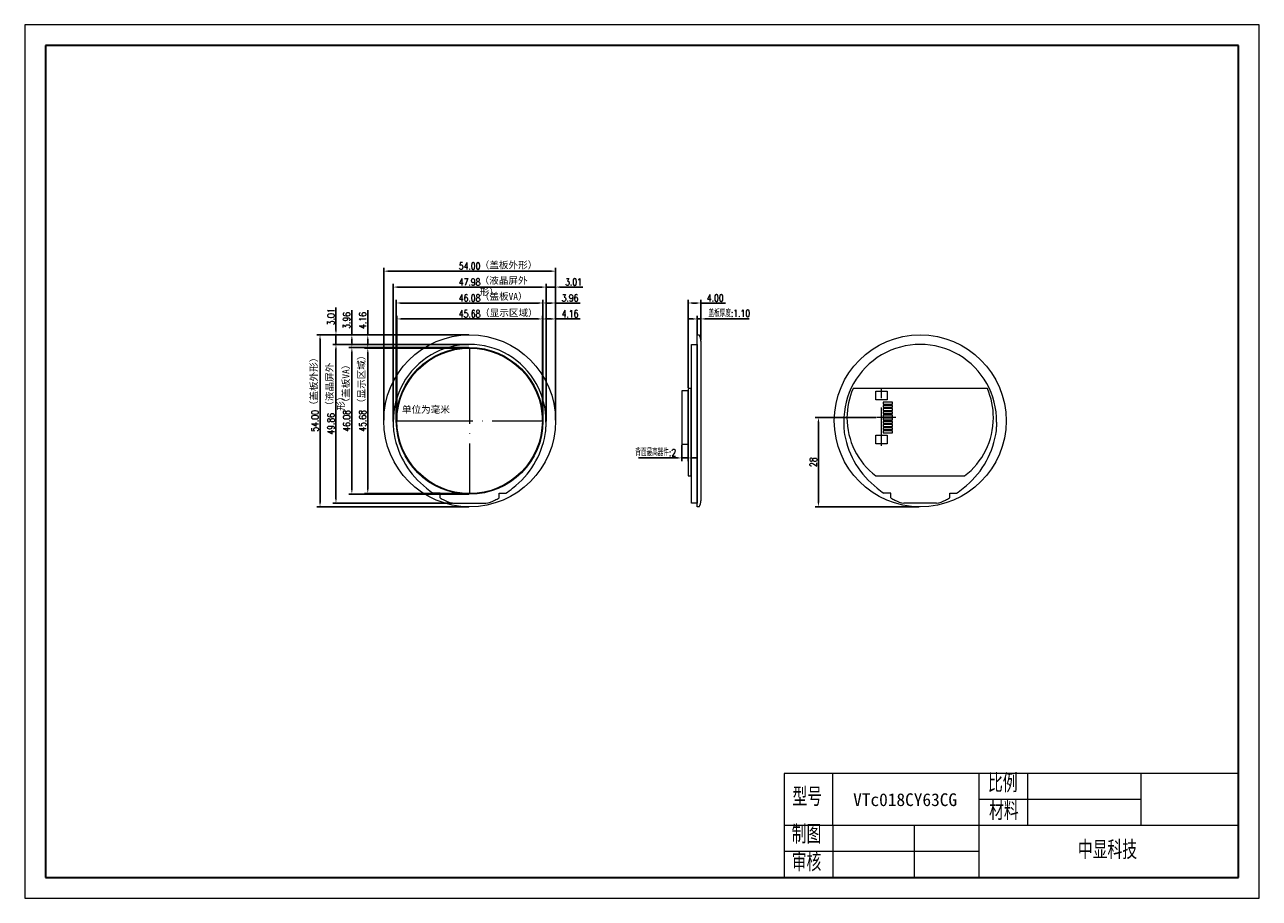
# Model space of a CAD drawing. Header units: millimetres. Extents: x 3408 to 3796, y -2136 to -1861.
import ezdxf

# ---------------------------------------------------------------- set-up
doc = ezdxf.new("R2010")
doc.units = ezdxf.units.MM
doc.header["$PDSIZE"] = -5
doc.linetypes.add('ACAD_ISO02W100', pattern=[15, 12, -3])
doc.linetypes.add('ACAD_ISO04W100', pattern=[30, 24, -3, 0, -3])
doc.layers.get('0').update_dxf_attribs({"lineweight": 18})
doc.layers.get('Defpoints').update_dxf_attribs({"lineweight": 18})
doc.layers.add('', color=7, linetype='Continuous')
for name, color, linetype, lineweight in [('thick', 7, 'Continuous', 30), ('thin', 7, 'Continuous', 18), ('粗实线层', 7, 'Continuous', 35), ('细实线层', 7, 'Continuous', 18), ('虚线', 7, 'ACAD_ISO02W100', 18)]:
    doc.layers.add(name, color=color, linetype=linetype, lineweight=lineweight)
doc.styles.add('ROMANS', font='romans.shx', dxfattribs={"width": 0.8, "bigfont": 'gbcbig.shx'})
doc.styles.get("Standard").update_dxf_attribs({"font": 'txt.shx', "bigfont": 'gbcbig.shx'})
doc.styles.add('宋体', font='SimSun.ttf')
doc.styles.add('机械字体', font='SimSun.ttf', dxfattribs={"width": 0.67})
doc.dimstyles.new('ISO-25$0', dxfattribs={"dimscale": 0.8, "dimtxt": 2.75, "dimasz": 1.7, "dimexe": 1.25, "dimexo": 0.3, "dimtad": 1, "dimzin": 0, "dimdsep": 46, "dimtxsty": 'ROMANS', "dimcen": 2, "dimdle": 3.4, "dimclrd": 256, "dimclre": 256, "dimclrt": 256, "dimadec": 0, "dimazin": 0, "dimtfac": 1, "dimtmove": 0, "dimatfit": 3, "dimfxl": 0, "dimtolj": 1, "dimarcsym": 0})

# ---------------------------------------------------------------- blocks, each defined once
blk = doc.blocks.new('$CAXA_FRAME_13B17AC1$')
at = {"layer": '粗实线层'}
for p, q in [((-287, 200), (-287, -200)), ((287, 200), (-287, 200)), ((287, -200), (287, 200)), ((-287, -200), (287, -200))]:
    blk.add_line(p, q, dxfattribs=at)
at = {"layer": '细实线层'}
for p, q in [((297, 210), (-297, 210)), ((-297, 210), (-297, -210)), ((297, -210), (297, 210)), ((-297, -210), (297, -210))]:
    blk.add_line(p, q, dxfattribs=at)
blk = doc.blocks.new('*D10')
at = {"lineweight": -2}
for p, q in [((3521.09, -1985.58), (3521.09, -1937.82)), ((3522.45, -1938.82), (3573.73, -1938.82)), ((3575.09, -1985.58), (3575.09, -1937.82))]:
    blk.add_line(p, q, dxfattribs=at)
at = {"lineweight": 0}
for points in [[(3522.45, -1938.6), (3522.45, -1939.05), (3521.09, -1938.82)], [(3573.73, -1938.6), (3573.73, -1939.05), (3575.09, -1938.82)]]:
    blk.add_solid(points, dxfattribs=at)
at = {"layer": 'Defpoints', "color": 0, "lineweight": 0}
for p in [(3575.09, -1938.82), (3521.09, -1985.82), (3575.09, -1985.82)]:
    blk.add_point(p, dxfattribs=at)
at = {"lineweight": 0, "insert": (3548.09, -1937.22), "char_height": 2.2, "attachment_point": 5, "style": 'ROMANS'}
blk.add_mtext('\\A1;54.00', dxfattribs=at)
blk = doc.blocks.new('*D15')
at = {"lineweight": -2}
for p, q in [((3525.05, -1985.58), (3525.05, -1947.82)), ((3526.41, -1948.82), (3569.77, -1948.82)), ((3571.13, -1985.58), (3571.13, -1947.82))]:
    blk.add_line(p, q, dxfattribs=at)
at = {"lineweight": 0}
for points in [[(3526.41, -1948.6), (3526.41, -1949.05), (3525.05, -1948.82)], [(3569.77, -1948.6), (3569.77, -1949.05), (3571.13, -1948.82)]]:
    blk.add_solid(points, dxfattribs=at)
at = {"layer": 'Defpoints', "color": 0, "lineweight": 0}
for p in [(3571.13, -1948.82), (3525.05, -1985.82), (3571.13, -1985.82)]:
    blk.add_point(p, dxfattribs=at)
at = {"lineweight": 0, "insert": (3548.09, -1947.22), "char_height": 2.2, "attachment_point": 5, "style": 'ROMANS'}
blk.add_mtext('\\A1;46.08', dxfattribs=at)
blk = doc.blocks.new('*D14')
at = {"lineweight": -2}
for p, q in [((3525.25, -1985.58), (3525.25, -1952.82)), ((3526.61, -1953.82), (3569.58, -1953.82)), ((3570.94, -1985.58), (3570.94, -1952.82))]:
    blk.add_line(p, q, dxfattribs=at)
at = {"lineweight": 0}
for points in [[(3526.61, -1953.6), (3526.61, -1954.05), (3525.25, -1953.82)], [(3569.58, -1953.6), (3569.58, -1954.05), (3570.94, -1953.82)]]:
    blk.add_solid(points, dxfattribs=at)
at = {"layer": 'Defpoints', "color": 0, "lineweight": 0}
for p in [(3570.94, -1953.82), (3525.25, -1985.82), (3570.94, -1985.82)]:
    blk.add_point(p, dxfattribs=at)
at = {"lineweight": 0, "insert": (3548.09, -1952.22), "char_height": 2.2, "attachment_point": 5, "style": 'ROMANS'}
blk.add_mtext('\\A1;45.68', dxfattribs=at)
blk = doc.blocks.new('*D13')
at = {"lineweight": -2}
for p, q in [((3524.1, -1986.01), (3524.1, -1942.82)), ((3572.09, -1986.01), (3572.09, -1942.82)), ((3525.46, -1943.82), (3570.73, -1943.82))]:
    blk.add_line(p, q, dxfattribs=at)
at = {"lineweight": 0}
for points in [[(3525.46, -1943.6), (3525.46, -1944.05), (3524.1, -1943.82)], [(3570.73, -1943.6), (3570.73, -1944.05), (3572.09, -1943.82)]]:
    blk.add_solid(points, dxfattribs=at)
at = {"layer": 'Defpoints', "color": 0, "lineweight": 0}
for p in [(3572.09, -1943.82), (3524.1, -1986.25), (3572.09, -1986.25)]:
    blk.add_point(p, dxfattribs=at)
at = {"lineweight": 0, "insert": (3548.09, -1942.22), "char_height": 2.2, "attachment_point": 5, "style": 'ROMANS'}
blk.add_mtext('\\A1;47.98', dxfattribs=at)
blk = doc.blocks.new('*D12')
at = {"lineweight": -2}
for p, q in [((3547.85, -1958.82), (3500.09, -1958.82)), ((3501.09, -1960.18), (3501.09, -2011.46)), ((3547.85, -2012.82), (3500.09, -2012.82))]:
    blk.add_line(p, q, dxfattribs=at)
at = {"lineweight": 0}
for points in [[(3500.87, -1960.18), (3501.32, -1960.18), (3501.09, -1958.82)], [(3500.87, -2011.46), (3501.32, -2011.46), (3501.09, -2012.82)]]:
    blk.add_solid(points, dxfattribs=at)
at = {"layer": 'Defpoints', "color": 0, "lineweight": 0}
for p in [(3548.09, -1958.82), (3501.09, -2012.82), (3548.09, -2012.82)]:
    blk.add_point(p, dxfattribs=at)
at = {"lineweight": 0, "insert": (3499.49, -1985.82), "char_height": 2.2, "attachment_point": 5, "rotation": 90, "style": 'ROMANS'}
blk.add_mtext('\\A1;54.00', dxfattribs=at)
blk = doc.blocks.new('*D17')
at = {"lineweight": -2}
for p, q in [((3547.85, -1961.83), (3505.09, -1961.83)), ((3506.09, -2010.32), (3506.09, -1963.19)), ((3542.74, -2011.68), (3505.09, -2011.68))]:
    blk.add_line(p, q, dxfattribs=at)
at = {"lineweight": 0}
for points in [[(3505.87, -1963.19), (3506.32, -1963.19), (3506.09, -1961.83)], [(3505.87, -2010.32), (3506.32, -2010.32), (3506.09, -2011.68)]]:
    blk.add_solid(points, dxfattribs=at)
at = {"layer": 'Defpoints', "color": 0, "lineweight": 0}
for p in [(3506.09, -1961.83), (3548.09, -1961.83), (3542.98, -2011.68)]:
    blk.add_point(p, dxfattribs=at)
at = {"lineweight": 0, "insert": (3504.49, -1986.76), "char_height": 2.2, "attachment_point": 5, "rotation": 90, "style": 'ROMANS'}
blk.add_mtext('\\A1;49.86', dxfattribs=at)
blk = doc.blocks.new('*D11')
at = {"lineweight": -2}
for p, q in [((3547.85, -1962.78), (3510.09, -1962.78)), ((3511.09, -1964.14), (3511.09, -2007.5)), ((3547.85, -2008.86), (3510.09, -2008.86))]:
    blk.add_line(p, q, dxfattribs=at)
at = {"lineweight": 0}
for points in [[(3510.87, -1964.14), (3511.32, -1964.14), (3511.09, -1962.78)], [(3510.87, -2007.5), (3511.32, -2007.5), (3511.09, -2008.86)]]:
    blk.add_solid(points, dxfattribs=at)
at = {"layer": 'Defpoints', "color": 0, "lineweight": 0}
for p in [(3548.09, -1962.78), (3511.09, -2008.86), (3548.09, -2008.86)]:
    blk.add_point(p, dxfattribs=at)
at = {"lineweight": 0, "insert": (3509.49, -1985.82), "char_height": 2.2, "attachment_point": 5, "rotation": 90, "style": 'ROMANS'}
blk.add_mtext('\\A1;46.08', dxfattribs=at)
blk = doc.blocks.new('*D16')
at = {"lineweight": -2}
for p, q in [((3547.85, -1962.98), (3515.09, -1962.98)), ((3516.09, -1964.34), (3516.09, -2007.3)), ((3547.85, -2008.66), (3515.09, -2008.66))]:
    blk.add_line(p, q, dxfattribs=at)
at = {"lineweight": 0}
for points in [[(3515.87, -1964.34), (3516.32, -1964.34), (3516.09, -1962.98)], [(3515.87, -2007.3), (3516.32, -2007.3), (3516.09, -2008.66)]]:
    blk.add_solid(points, dxfattribs=at)
at = {"layer": 'Defpoints', "color": 0, "lineweight": 0}
for p in [(3548.09, -1962.98), (3516.09, -2008.66), (3548.09, -2008.66)]:
    blk.add_point(p, dxfattribs=at)
at = {"lineweight": 0, "insert": (3514.49, -1985.82), "char_height": 2.2, "attachment_point": 5, "rotation": 90, "style": 'ROMANS'}
blk.add_mtext('\\A1;45.68', dxfattribs=at)
blk = doc.blocks.new('*D18')
at = {"lineweight": -2}
for p, q in [((3618.26, -1953.82), (3616.9, -1953.82)), ((3619.62, -1958.82), (3619.62, -1952.82)), ((3619.62, -1953.82), (3620.72, -1953.82)), ((3620.72, -1960.52), (3620.72, -1952.82)), ((3622.08, -1953.82), (3635.92, -1953.82))]:
    blk.add_line(p, q, dxfattribs=at)
at = {"lineweight": 0}
for points in [[(3618.26, -1953.6), (3618.26, -1954.05), (3619.62, -1953.82)], [(3622.08, -1953.6), (3622.08, -1954.05), (3620.72, -1953.82)]]:
    blk.add_solid(points, dxfattribs=at)
at = {"layer": 'Defpoints', "color": 0, "lineweight": 0}
for p in [(3620.72, -1953.82), (3619.62, -1959.06), (3620.72, -1960.76)]:
    blk.add_point(p, dxfattribs=at)
at = {"lineweight": 0, "insert": (3629.68, -1952.11), "char_height": 2.2, "attachment_point": 5, "style": 'ROMANS'}
blk.add_mtext('\\A1;盖板厚度:1.10', dxfattribs=at)
blk = doc.blocks.new('*D19')
at = {"lineweight": -2}
for p, q in [((3616.72, -1975.44), (3616.72, -1947.82)), ((3618.08, -1948.82), (3619.36, -1948.82)), ((3620.72, -1954.7), (3620.72, -1947.82)), ((3620.72, -1948.82), (3628.44, -1948.82))]:
    blk.add_line(p, q, dxfattribs=at)
at = {"lineweight": 0}
for points in [[(3618.08, -1948.6), (3618.08, -1949.05), (3616.72, -1948.82)], [(3619.36, -1948.6), (3619.36, -1949.05), (3620.72, -1948.82)]]:
    blk.add_solid(points, dxfattribs=at)
at = {"layer": 'Defpoints', "color": 0, "lineweight": 0}
for p in [(3620.72, -1948.82), (3620.72, -1954.94), (3616.72, -1975.68)]:
    blk.add_point(p, dxfattribs=at)
at = {"lineweight": 0, "insert": (3625.26, -1947.22), "char_height": 2.2, "attachment_point": 5, "style": 'ROMANS'}
blk.add_mtext('\\A1;4.00', dxfattribs=at)
blk = doc.blocks.new('*D20')
at = {"lineweight": -2}
for p, q in [((3614.72, -1993.38), (3614.72, -1998.47)), ((3616.72, -1993.14), (3616.72, -1998.47)), ((3613.36, -1997.47), (3601.15, -1997.47)), ((3616.72, -1997.47), (3614.72, -1997.47)), ((3618.08, -1997.47), (3619.44, -1997.47))]:
    blk.add_line(p, q, dxfattribs=at)
at = {"lineweight": 0}
for points in [[(3613.36, -1997.25), (3613.36, -1997.7), (3614.72, -1997.47)], [(3618.08, -1997.25), (3618.08, -1997.7), (3616.72, -1997.47)]]:
    blk.add_solid(points, dxfattribs=at)
at = {"layer": 'Defpoints', "color": 0, "lineweight": 0}
for p in [(3614.72, -1993.14), (3616.72, -1992.9), (3614.72, -1997.47)]:
    blk.add_point(p, dxfattribs=at)
at = {"lineweight": 0, "insert": (3606.57, -1995.79), "char_height": 2.2, "attachment_point": 5, "style": 'ROMANS'}
blk.add_mtext('\\A1;背面最高器件:2', dxfattribs=at)
blk = doc.blocks.new('10')
at = {"layer": '虚线', "lineweight": 0}
for p, q in [((0, 4.45), (0, -1.49)), ((8.91, 0), (-9.07, 0))]:
    blk.add_line(p, q, dxfattribs=at)
at = {"layer": '虚线', "lineweight": 0, "ltscale": 0.5}
for points in [[(-8.3, 1.8), (-5.5, 1.8), (-5.5, -1.8), (-8.3, -1.8)], [(-4.22, 3.45), (-4.77, 3.45), (-4.77, 0.55), (-4.22, 0.55)], [(-3.22, 3.45), (-3.77, 3.45), (-3.77, 0.55), (-3.22, 0.55)], [(-2.22, 3.45), (-2.77, 3.45), (-2.77, 0.55), (-2.22, 0.55)], [(-1.22, 3.45), (-1.77, 3.45), (-1.77, 0.55), (-1.22, 0.55)], [(-0.22, 3.45), (-0.77, 3.45), (-0.77, 0.55), (-0.22, 0.55)], [(0.78, 3.45), (0.23, 3.45), (0.23, 0.55), (0.78, 0.55)], [(1.78, 3.45), (1.23, 3.45), (1.23, 0.55), (1.78, 0.55)], [(2.78, 3.45), (2.23, 3.45), (2.23, 0.55), (2.78, 0.55)], [(3.78, 3.45), (3.23, 3.45), (3.23, 0.55), (3.78, 0.55)], [(4.78, 3.45), (4.23, 3.45), (4.23, 0.55), (4.78, 0.55)], [(5.5, 1.8), (8.3, 1.8), (8.3, -1.8), (5.5, -1.8)]]:
    blk.add_lwpolyline(points, close=True, dxfattribs=at)
blk = doc.blocks.new('*D22')
at = {"lineweight": -2}
for p, q in [((3675.78, -1984.76), (3656.67, -1984.76)), ((3657.67, -1986.12), (3657.67, -2011.46)), ((3689.37, -2012.82), (3656.67, -2012.82))]:
    blk.add_line(p, q, dxfattribs=at)
at = {"lineweight": 0}
for points in [[(3657.45, -1986.12), (3657.9, -1986.12), (3657.67, -1984.76)], [(3657.45, -2011.46), (3657.9, -2011.46), (3657.67, -2012.82)]]:
    blk.add_solid(points, dxfattribs=at)
at = {"layer": 'Defpoints', "color": 0, "lineweight": 0}
for p in [(3676.02, -1984.76), (3657.67, -2012.82), (3689.61, -2012.82)]:
    blk.add_point(p, dxfattribs=at)
at = {"lineweight": 0, "insert": (3656.07, -1998.79), "char_height": 2.2, "attachment_point": 5, "rotation": 90, "style": 'ROMANS'}
blk.add_mtext('\\A1;28', dxfattribs=at)
blk = doc.blocks.new('*D23')
at = {"lineweight": -2}
for p, q in [((3516.09, -1958.82), (3516.09, -1951.1)), ((3517.74, -1958.82), (3515.09, -1958.82)), ((3516.09, -1961.62), (3516.09, -1960.18)), ((3517.39, -1962.98), (3515.09, -1962.98))]:
    blk.add_line(p, q, dxfattribs=at)
at = {"lineweight": 0}
for points in [[(3515.87, -1960.18), (3516.32, -1960.18), (3516.09, -1958.82)], [(3515.87, -1961.62), (3516.32, -1961.62), (3516.09, -1962.98)]]:
    blk.add_solid(points, dxfattribs=at)
at = {"layer": 'Defpoints', "color": 0, "lineweight": 0}
for p in [(3516.09, -1958.82), (3517.98, -1958.82), (3517.63, -1962.98)]:
    blk.add_point(p, dxfattribs=at)
at = {"lineweight": 0, "insert": (3514.49, -1954.28), "char_height": 2.2, "attachment_point": 5, "rotation": 90, "style": 'ROMANS'}
blk.add_mtext('\\A1;4.16', dxfattribs=at)
blk = doc.blocks.new('*D24')
at = {"lineweight": -2}
for p, q in [((3511.09, -1958.82), (3511.09, -1951.1)), ((3512.69, -1958.82), (3510.09, -1958.82)), ((3511.09, -1961.42), (3511.09, -1960.18)), ((3512.46, -1962.78), (3510.09, -1962.78))]:
    blk.add_line(p, q, dxfattribs=at)
at = {"lineweight": 0}
for points in [[(3510.87, -1960.18), (3511.32, -1960.18), (3511.09, -1958.82)], [(3510.87, -1961.42), (3511.32, -1961.42), (3511.09, -1962.78)]]:
    blk.add_solid(points, dxfattribs=at)
at = {"layer": 'Defpoints', "color": 0, "lineweight": 0}
for p in [(3511.09, -1958.82), (3512.93, -1958.82), (3512.7, -1962.78)]:
    blk.add_point(p, dxfattribs=at)
at = {"lineweight": 0, "insert": (3509.49, -1954.28), "char_height": 2.2, "attachment_point": 5, "rotation": 90, "style": 'ROMANS'}
blk.add_mtext('\\A1;3.96', dxfattribs=at)
blk = doc.blocks.new('*D25')
at = {"lineweight": -2}
for p, q in [((3506.09, -1957.46), (3506.09, -1950.24)), ((3507.07, -1958.82), (3505.09, -1958.82)), ((3506.09, -1961.83), (3506.09, -1958.82)), ((3507.12, -1961.83), (3505.09, -1961.83)), ((3506.09, -1963.19), (3506.09, -1964.55))]:
    blk.add_line(p, q, dxfattribs=at)
at = {"lineweight": 0}
for points in [[(3505.87, -1957.46), (3506.32, -1957.46), (3506.09, -1958.82)], [(3505.87, -1963.19), (3506.32, -1963.19), (3506.09, -1961.83)]]:
    blk.add_solid(points, dxfattribs=at)
at = {"layer": 'Defpoints', "color": 0, "lineweight": 0}
for p in [(3506.09, -1958.82), (3507.31, -1958.82), (3507.36, -1961.83)]:
    blk.add_point(p, dxfattribs=at)
at = {"lineweight": 0, "insert": (3504.49, -1953.17), "char_height": 2.2, "attachment_point": 5, "rotation": 90, "style": 'ROMANS'}
blk.add_mtext('\\A1;3.01', dxfattribs=at)
blk = doc.blocks.new('*D26')
at = {"lineweight": -2}
for p, q in [((3570.94, -1954.8), (3570.94, -1952.82)), ((3572.3, -1953.82), (3573.73, -1953.82)), ((3575.09, -1954.66), (3575.09, -1952.82)), ((3575.09, -1953.82), (3582.82, -1953.82))]:
    blk.add_line(p, q, dxfattribs=at)
at = {"lineweight": 0}
for points in [[(3572.3, -1953.6), (3572.3, -1954.05), (3570.94, -1953.82)], [(3573.73, -1953.6), (3573.73, -1954.05), (3575.09, -1953.82)]]:
    blk.add_solid(points, dxfattribs=at)
at = {"layer": 'Defpoints', "color": 0, "lineweight": 0}
for p in [(3575.09, -1953.82), (3575.09, -1954.9), (3570.94, -1955.04)]:
    blk.add_point(p, dxfattribs=at)
at = {"lineweight": 0, "insert": (3579.64, -1952.22), "char_height": 2.2, "attachment_point": 5, "style": 'ROMANS'}
blk.add_mtext('\\A1;4.16', dxfattribs=at)
blk = doc.blocks.new('*D27')
at = {"lineweight": -2}
for p, q in [((3571.13, -1949.27), (3571.13, -1947.82)), ((3572.49, -1948.82), (3573.73, -1948.82)), ((3575.09, -1949.39), (3575.09, -1947.82)), ((3575.09, -1948.82), (3582.82, -1948.82))]:
    blk.add_line(p, q, dxfattribs=at)
at = {"lineweight": 0}
for points in [[(3572.49, -1948.6), (3572.49, -1949.05), (3571.13, -1948.82)], [(3573.73, -1948.6), (3573.73, -1949.05), (3575.09, -1948.82)]]:
    blk.add_solid(points, dxfattribs=at)
at = {"layer": 'Defpoints', "color": 0, "lineweight": 0}
for p in [(3571.13, -1949.51), (3575.09, -1948.82), (3575.09, -1949.63)]:
    blk.add_point(p, dxfattribs=at)
at = {"lineweight": 0, "insert": (3579.64, -1947.22), "char_height": 2.2, "attachment_point": 5, "style": 'ROMANS'}
blk.add_mtext('\\A1;3.96', dxfattribs=at)
blk = doc.blocks.new('*D28')
at = {"lineweight": -2}
for p, q in [((3572.09, -1944.79), (3572.09, -1942.82)), ((3575.09, -1944.57), (3575.09, -1942.82)), ((3570.73, -1943.82), (3569.37, -1943.82)), ((3572.09, -1943.82), (3575.09, -1943.82)), ((3576.45, -1943.82), (3583.68, -1943.82))]:
    blk.add_line(p, q, dxfattribs=at)
at = {"lineweight": 0}
for points in [[(3570.73, -1943.6), (3570.73, -1944.05), (3572.09, -1943.82)], [(3576.45, -1943.6), (3576.45, -1944.05), (3575.09, -1943.82)]]:
    blk.add_solid(points, dxfattribs=at)
at = {"layer": 'Defpoints', "color": 0, "lineweight": 0}
for p in [(3572.09, -1945.03), (3575.09, -1943.82), (3575.09, -1944.81)]:
    blk.add_point(p, dxfattribs=at)
at = {"lineweight": 0, "insert": (3580.74, -1942.22), "char_height": 2.2, "attachment_point": 5, "style": 'ROMANS'}
blk.add_mtext('\\A1;3.01', dxfattribs=at)

msp = doc.modelspace()

# ---------------------------------------------------------------- linework, layer by layer
at = {"layer": '', "linetype": 'Continuous', "lineweight": 0}
for p, q in [((3619.618, -1958.822), (3620.218, -1958.822)), ((3619.618, -2012.822), (3619.618, -1958.822)), ((3620.718, -1960.762), (3620.718, -2010.882)), ((3620.218, -2012.822), (3619.618, -2012.822))]:
    msp.add_line(p, q, dxfattribs=at)
at = {"layer": '', "lineweight": 0}
for p, q in [((3524.103, -1986.253), (3524.111, -1987.725)), ((3524.103, -1986.253), (3524.111, -1987.725)), ((3572.085, -1986.253), (3572.078, -1987.725)), ((3665.663, -1986.253), (3665.67, -1987.725)), ((3713.645, -1986.253), (3713.638, -1987.725)), ((3713.645, -1986.253), (3713.638, -1987.725)), ((3538.831, -2008.571), (3536.698, -2008.571)), ((3538.831, -2009.971), (3538.831, -2008.571)), ((3557.358, -2009.971), (3557.358, -2008.571)), ((3557.358, -2008.571), (3559.49, -2008.571)), ((3680.39, -2008.571), (3678.258, -2008.571)), ((3680.39, -2009.971), (3680.39, -2008.571)), ((3698.917, -2009.971), (3698.917, -2008.571)), ((3698.917, -2008.571), (3701.05, -2008.571)), ((3542.976, -2011.684), (3553.213, -2011.684)), ((3694.772, -2011.684), (3684.535, -2011.684))]:
    msp.add_line(p, q, dxfattribs=at)
at = {"layer": '', "linetype": 'Continuous', "lineweight": 0}
for centre in [(3548.094, -1985.822), (3689.654, -1985.822)]:
    msp.add_circle(centre, 27, dxfattribs=at)
at = {"layer": '', "lineweight": 0}
msp.add_circle((3548.094, -1985.822), 23.04, dxfattribs=at)
for centre, radius, start, end in [((3616.899, -1960.712), 3.82, 359.24845, 29.65641), ((3548.094, -1985.822), 23.995, 358.97142, 181.02858), ((3689.654, -1985.822), 23.995, 358.97142, 181.02858), ((3537.017, -1987.679), 12.906, 180.20263, 190.91894), ((3559.172, -1987.679), 12.906, 349.08106, 359.79737), ((3678.576, -1987.679), 12.906, 180.20263, 190.91894), ((3700.731, -1987.679), 12.906, 349.08106, 359.79737), ((3551.306, -1985.258), 27.397, 190.23001, 232.36603), ((3544.883, -1985.258), 27.397, 307.63397, 349.76999), ((3692.865, -1985.258), 27.397, 190.23001, 232.36603), ((3686.442, -1985.258), 27.397, 307.63397, 349.76999), ((3558.176, -1978.179), 37.216, 230.64447, 234.75175), ((3538.012, -1978.179), 37.216, 305.24825, 309.35553), ((3699.736, -1978.179), 37.216, 230.64447, 234.75175), ((3679.572, -1978.179), 37.216, 305.24825, 309.35553), ((3558.176, -1978.179), 37.216, 238.68001, 241.05562), ((3545.187, -2000.381), 11.517, 244.15021, 258.93101), ((3551.002, -2000.381), 11.517, 281.06899, 295.84979), ((3538.012, -1978.179), 37.216, 298.94438, 301.31999), ((3616.899, -2010.932), 3.82, 330.34359, 0.75155), ((3699.736, -1978.179), 37.216, 238.68001, 241.05562), ((3686.746, -2000.381), 11.517, 244.15021, 258.93101), ((3692.561, -2000.381), 11.517, 281.06899, 295.84979), ((3679.572, -1978.179), 37.216, 298.94438, 301.31999)]:
    msp.add_arc(centre, radius, start, end, dxfattribs=at)
at = {"layer": '', "linetype": 'Continuous', "lineweight": 0}
msp.add_ellipse((3548.094, -1985.822), major_axis=(0, 22.842), ratio=1, dxfattribs=at)
msp.add_ellipse((3548.094, -1985.822), major_axis=(0, 22.842), ratio=1, dxfattribs=at)
at = {"linetype": 'ACAD_ISO04W100', "lineweight": 0}
for p, q in [((3548.094, -1962.782), (3548.094, -2008.862)), ((3525.054, -1985.822), (3571.134, -1985.822))]:
    msp.add_line(p, q, dxfattribs=at)
at = {"lineweight": 0}
for p, q in [((3710.755, -1975.684), (3668.552, -1975.684)), ((3675.716, -2003.129), (3703.591, -2003.129)), ((3646.951, -2096.567), (3646.951, -2129.188)), ((3662.242, -2112.878), (3662.242, -2096.567))]:
    msp.add_line(p, q, dxfattribs=at)
for points in [[(3619.618, -2011.684), (3617.818, -2011.684), (3617.818, -1961.827), (3619.618, -1961.827)], [(3616.718, -1976.388), (3614.718, -1976.388), (3614.718, -1993.14), (3616.718, -1993.14)], [(3617.718, -1975.684), (3616.718, -1975.684), (3616.718, -2003.129), (3617.718, -2003.129)]]:
    msp.add_lwpolyline(points, close=True, dxfattribs=at)
for start, end in [(156.55964, 180), (0, 23.44036), (180, 232.6997), (307.3003, 0)]:
    msp.add_arc((3689.654, -1984.833), 23, start, end, dxfattribs=at)
at = {"layer": 'thick', "lineweight": 0}
for p, q in [((3646.951, -2096.567), (3646.951, -2129.188)), ((3646.951, -2096.567), (3646.951, -2129.188)), ((3789.669, -2096.567), (3646.951, -2096.567)), ((3789.669, -2129.188), (3789.669, -2096.567)), ((3646.951, -2129.188), (3789.669, -2129.188))]:
    msp.add_line(p, q, dxfattribs=at)
at = {"layer": 'thin', "lineweight": 0}
for p, q in [((3708.116, -2096.567), (3708.116, -2129.188)), ((3723.407, -2096.567), (3723.407, -2112.878)), ((3759.087, -2112.878), (3759.087, -2096.567)), ((3759.087, -2104.722), (3708.116, -2104.722)), ((3789.669, -2112.878), (3646.951, -2112.878)), ((3662.242, -2112.878), (3662.242, -2129.188)), ((3687.728, -2112.878), (3687.728, -2129.188)), ((3708.116, -2121.033), (3646.951, -2121.033))]:
    msp.add_line(p, q, dxfattribs=at)

# ---------------------------------------------------------------- block references
at = {"lineweight": 0, "rotation": 270}
msp.add_blockref('10', (3677.517, -1984.764), dxfattribs=at)
at = {"layer": '粗实线层', "lineweight": 0, "xscale": 0.6530298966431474, "yscale": 0.6530298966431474, "zscale": 0.6530298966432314}
msp.add_blockref('$CAXA_FRAME_13B17AC1$', (3602.249, -1998.582), dxfattribs=at)

# ---------------------------------------------------------------- texts
at = {"color": 1, "lineweight": 0, "char_height": 2.15264, "width": 19.6332, "attachment_point": 1}
for s, insert in [('{\\fSimSun|b0|i0|c0|p46;（盖板外形）}', (3551.272, -1935.823)), ('{\\fSimSun|b0|i0|c0|p46;（液晶屏外形）}', (3551.232, -1940.672)), ('{\\fSimSun|b0|i0|c0|p46;（盖板VA）}', (3551.303, -1945.681)), ('{\\fSimSun|b0|i0|c0|p46;（显示区域）}', (3551.378, -1950.84))]:
    msp.add_mtext(s, dxfattribs=dict(at, insert=insert))
at = {"color": 1, "lineweight": 0, "char_height": 2.15264, "width": 19.6332, "attachment_point": 1, "rotation": 90}
for s, insert in [('{\\fSimSun|b0|i0|c0|p46;（液晶屏外形）}', (3502.984, -1982.635)), ('{\\fSimSun|b0|i0|c0|p46;（显示区域）}', (3513.027, -1981.823)), ('{\\fSimSun|b0|i0|c0|p46;（盖板外形）}', (3498.064, -1982.488)), ('{\\fSimSun|b0|i0|c0|p46;（盖板VA）}', (3508.115, -1981.606))]:
    msp.add_mtext(s, dxfattribs=dict(at, insert=insert))
at = {"lineweight": 0, "insert": (3526.817, -1981.17), "char_height": 2.15264, "width": 20.54134, "attachment_point": 1}
msp.add_mtext('{\\fSimSun|b0|i0|c0|p46;单位为毫米}', dxfattribs=at)
at = {"layer": 'thick', "lineweight": 0, "attachment_point": 1}
for s, insert, char_height, width, style in [('比例', (3710.953, -2096.806), 5.0971, 12.94837, '机械字体'), ('型号', (3649.521, -2101.092), 5.0971, 12.94837, '机械字体'), ('VTc018CY63CG', (3668.59, -2102.764), 4, 37.6337, '宋体'), ('材料', (3711.288, -2105.511), 5.0971, 12.94837, '机械字体'), ('制图', (3649.294, -2112.878), 5.0971, 12.94837, '机械字体'), ('中显科技', (3739.183, -2117.775), 5.0971, 28.36201, '机械字体'), ('审核', (3649.294, -2121.583), 5.0971, 12.94837, '机械字体')]:
    msp.add_mtext(s, dxfattribs=dict(at, insert=insert, char_height=char_height, width=width, style=style))

# ---------------------------------------------------------------- dimensions: what is measured, and where the dimension line sits
at = {"lineweight": 0}
for base, p1, p2, picture, middle in [((3575.094, -1938.822), (3521.094, -1985.822), (3575.094, -1985.822), '*D10', (3548.094, -1937.222)), ((3572.085, -1943.822), (3524.103, -1986.253), (3572.085, -1986.253), '*D13', (3548.094, -1942.222)), ((3575.094, -1943.822), (3572.085, -1945.026), (3575.094, -1944.808), '*D28', (3580.745, -1942.222)), ((3571.134, -1948.822), (3525.054, -1985.822), (3571.134, -1985.822), '*D15', (3548.094, -1947.222)), ((3575.094, -1948.822), (3571.134, -1949.508), (3575.094, -1949.634), '*D27', (3579.636, -1947.222)), ((3620.718, -1948.822), (3616.718, -1975.684), (3620.718, -1954.937), '*D19', (3625.26, -1947.222)), ((3570.936, -1953.822), (3525.252, -1985.822), (3570.936, -1985.822), '*D14', (3548.094, -1952.222)), ((3575.094, -1953.822), (3570.936, -1955.043), (3575.094, -1954.899), '*D26', (3579.636, -1952.222))]:
    dim = msp.add_linear_dim(base=base, p1=p1, p2=p2, dimstyle='ISO-25$0', dxfattribs=at)
    dim.commit()
    dim.dimension.update_dxf_attribs({"geometry": picture, "text_midpoint": middle})
for base, p1, p2, picture, middle in [((3506.094326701, -1958.822025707), (3507.360014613, -1961.827025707), (3507.308086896, -1958.822025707), '*D25', (3504.494326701, -1953.171549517)), ((3511.094, -1958.822), (3512.699, -1962.782), (3512.926, -1958.822), '*D24', (3509.494, -1954.28)), ((3516.094, -1958.822), (3517.629, -1962.98), (3517.979, -1958.822), '*D23', (3514.494, -1954.28)), ((3501.094, -2012.822), (3548.094, -1958.822), (3548.094, -2012.822), '*D12', (3499.494, -1985.822)), ((3506.094, -1961.827), (3542.976, -2011.684), (3548.094, -1961.827), '*D17', (3504.494, -1986.756)), ((3511.094, -2008.862), (3548.094, -1962.782), (3548.094, -2008.862), '*D11', (3509.494, -1985.822)), ((3516.094, -2008.664), (3548.094, -1962.98), (3548.094, -2008.664), '*D16', (3514.494, -1985.822))]:
    dim = msp.add_linear_dim(base=base, p1=p1, p2=p2, angle=90, dimstyle='ISO-25$0', dxfattribs=at)
    dim.commit()
    dim.dimension.update_dxf_attribs({"geometry": picture, "text_midpoint": middle})
for base, p1, p2, text, picture, middle in [((3620.718, -1953.822), (3619.618, -1959.062), (3620.718, -1960.762), '盖板厚度:<>', '*D18', (3629.679, -1952.113)), ((3614.718, -1997.473), (3616.718, -1992.9), (3614.718, -1993.14), '背面最高器件:2', '*D20', (3606.572, -1995.788))]:
    dim = msp.add_linear_dim(base=base, p1=p1, p2=p2, text=text, dimstyle='ISO-25$0', dxfattribs=at)
    dim.commit()
    dim.dimension.update_dxf_attribs({"geometry": picture, "text_midpoint": middle})
dim = msp.add_linear_dim(base=(3657.674, -2012.822), p1=(3676.024, -1984.764), p2=(3689.614, -2012.822), angle=90, text='28', dimstyle='ISO-25$0', dxfattribs=at)
dim.commit()
dim.dimension.update_dxf_attribs({"geometry": '*D22', "text_midpoint": (3656.074, -1998.793)})

doc.saveas('drawing.dxf')
